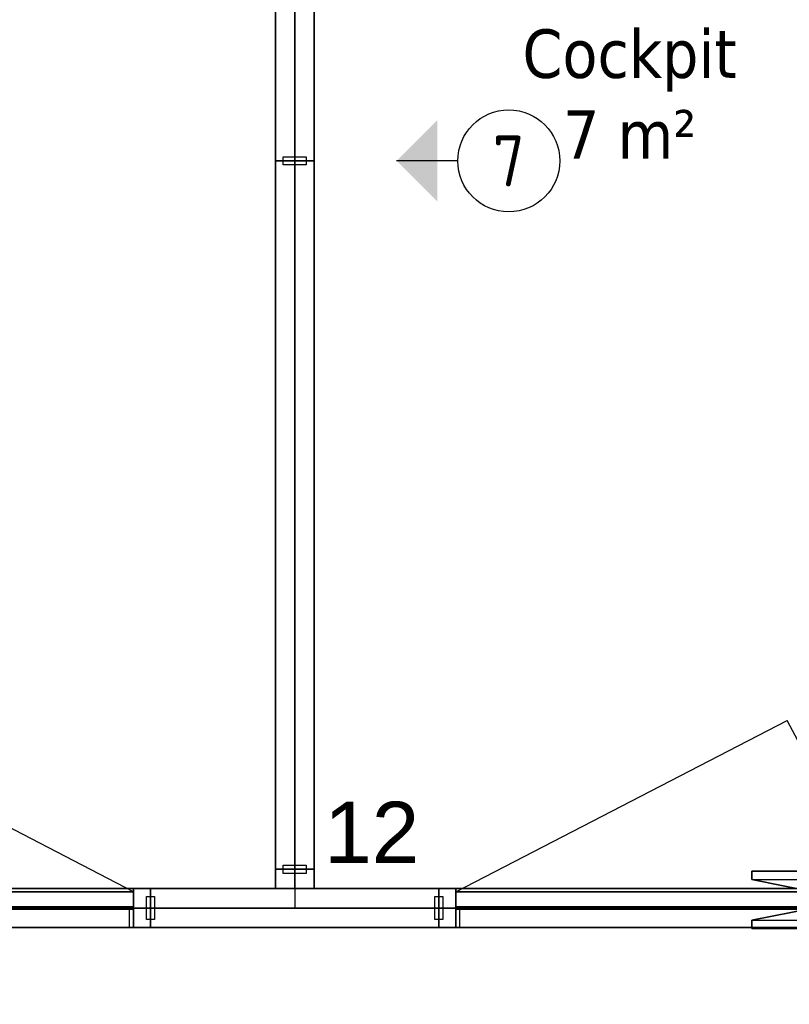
# Model space of a CAD drawing. Extents: x 3176 to 58266, y 1852 to 38199.
# Tile 140 of 256: x 29509 to 31397, y 31925 to 34341. Entities that reach past the tile are written whole.
import ezdxf
from ezdxf.enums import TextEntityAlignment as Align

# ---------------------------------------------------------------- set-up
doc = ezdxf.new("R2010")
doc.units = 0
doc.header["$LTSCALE"] = 50
doc.header["$PDSIZE"] = -5
doc.linetypes.add('HIDDEN2', pattern=[4.7625, 3.175, -1.5875])
doc.layers.get('0').update_dxf_attribs({"linetype": 'CONTINUOUS'})
doc.layers.get('DEFPOINTS').update_dxf_attribs({"linetype": 'CONTINUOUS'})
for name, color, linetype in [('AS-A38--_F----5', 2, 'CONTINUOUS'), ('AS-A38--_F---4-', 9, 'CONTINUOUS'), ('AS-I38-E_F----5_Deuren', 7, 'CONTINUOUS'), ('AS-I38-M_F----5_Deurmodulen', 7, 'CONTINUOUS'), ('AS-I38-M_F----5_Muuraansluitingen', 7, 'CONTINUOUS'), ('AS-I38-M_F----5_Wandmodulen', 7, 'CONTINUOUS'), ('AS-L32--_F----5', 84, 'CONTINUOUS'), ('AS-L32--_F---4-', 84, 'CONTINUOUS'), ('AS-L32--_F-23--', 84, 'CONTINUOUS'), ('AS-L32--_F123--', 84, 'CONTINUOUS'), ('AS-L38--', 7, 'CONTINUOUS'), ('AS-L38--_F----5', 7, 'CONTINUOUS'), ('AS-L38--_F---4-', 7, 'CONTINUOUS'), ('AS-L38--_F-23--', 3, 'CONTINUOUS'), ('AS-L38--_F1----', 2, 'CONTINUOUS'), ('AS-L38--_F1-----', 2, 'CONTINUOUS'), ('AS-L38--_F123--', 7, 'CONTINUOUS'), ('AS-M38--_F123--_Wandlengte', 1, 'CONTINUOUS'), ('AS-T38--_F----5', 7, 'CONTINUOUS'), ('AS-T38--_F-23--', 7, 'CONTINUOUS'), ('IWTEKST', 2, 'CONTINUOUS')]:
    doc.layers.add(name, color=color, linetype=linetype)
doc.layers.add('AS-I38-1_F----5', color=2, linetype='CONTINUOUS', plot=False)
doc.layers.add('IWHARTWAND', color=6, linetype='CONTINUOUS', plot=False)
doc.layers.add('Onderlegger 1e verdieping$0$A-AREA-IDEN', color=8, linetype='CONTINUOUS', lineweight=18)
doc.styles.add('Onderlegger 1e verdieping$0$Tahoma_1', font='TAHOMA.TTF', dxfattribs={"height": 238.040123})
doc.styles.get("Standard").update_dxf_attribs({"font": 'isocp.shx'})
doc.dimstyles.new('CWall_F2_Wandlengte', dxfattribs={"dimscale": 50, "dimtxt": 2.5, "dimasz": 2, "dimexe": 1, "dimexo": 1, "dimgap": 0.5, "dimtad": 1, "dimdec": 0, "dimdsep": 46, "dimtxsty": 'Standard', "dimcen": 2.5, "dimclrt": 2, "dimadec": 0, "dimazin": 0, "dimtfac": 1, "dimtdec": 0, "dimtix": 1, "dimtmove": 2, "dimatfit": 0, "dimfxl": 0, "dimtolj": 1, "dimtzin": 0, "dimarcsym": 0})
pattern_1 = [(0, (869, 1360), (31.75, 31.75), [15.875, -47.625]), (90, (876.938, 1352.062), (-31.75, 31.75), [15.875, -47.625])]
pattern_2 = [(0, (822.5, 1360), (31.75, 31.75), [15.875, -47.625]), (90, (830.438, 1352.062), (-31.75, 31.75), [15.875, -47.625])]

# ---------------------------------------------------------------- blocks, each defined once
blk = doc.blocks.new('Onderlegger 1e verdieping')
at = {"layer": 'Onderlegger 1e verdieping$0$A-AREA-IDEN', "insert": (31005.1, 34316.9), "char_height": 119.02, "width": 631.5, "attachment_point": 2, "line_spacing_factor": 1.000232, "style": 'Onderlegger 1e verdieping$0$Tahoma_1'}
blk.add_mtext('Cockpit\\P7 m²', dxfattribs=at)
blk = doc.blocks.new('WandNr5o_CTA01')
at = {"layer": 'AS-T38--_F----5', "color": 0, "linetype": 'ByBlock'}
blk.add_circle((0, -18), 2.5, dxfattribs=at)
blk.add_attdef('WANDNR', text='', height=2.5, dxfattribs=at).set_placement((0, -18), align=Align.MIDDLE)
blk = doc.blocks.new('WandNr2-_CTA01')
at = {"layer": 'AS-T38--_F-23--', "color": 0, "linetype": 'ByBlock'}
blk.add_line((0, -5), (0, -2), dxfattribs=at)
blk.add_circle((0, -7.5), 2.5, dxfattribs=at)
blk.add_solid([(0, -2), (2, -4), (-2, -4)], dxfattribs=at)
blk.add_attdef('WANDNR', text='', height=2.5, dxfattribs=at).set_placement((0, -7.5), align=Align.MIDDLE)
blk = doc.blocks.new('Q0WDSTL-_CTA01')
at = {"layer": 'AS-L38--_F-23--'}
for p, q in [((0, 0.3), (0, 0.5)), ((0, -0.3), (0, -0.5))]:
    blk.add_line(p, q, dxfattribs=at)
at = {"layer": 'AS-L38--_F-23--', "color": 1}
blk.add_lwpolyline([(0, 0.3), (1, 0.3), (1, -0.3), (0, -0.3)], dxfattribs=at)
at = {"layer": 'AS-L38--_F1-----'}
blk.add_lwpolyline([(0, 0.5), (0, -0.5)], dxfattribs=at)
blk = doc.blocks.new('QSRT16--_CTA01')
at = {"layer": 'AS-L38--_F----5', "linetype": 'HIDDEN2'}
blk.add_line((0, 0), (0, 0, 2700), dxfattribs=at)
at = {"layer": 'AS-L38--_F----5', "invisible_edges": 4}
for points in [[(47.5, 0), (47.5, 0, 60), (95, 0, 60), (95, 0)], [(47.5, 0, 2660), (47.5, 0, 2700), (95, 0, 2700), (95, 0, 2660)]]:
    blk.add_3dface(points, dxfattribs=at)
at = {"layer": 'AS-L38--_F----5'}
blk.add_3dface([(47.5, 0, 60), (47.5, 0, 2660), (95, 0, 2660), (95, 0, 60)], dxfattribs=at)
at = {"layer": 'AS-L38--_F---4-', "invisible_edges": 4}
for points in [[(95, 47.5), (95, 47.5, 60), (47.5, 47.5, 60), (47.5, 47.5)], [(95, 47.5, 2660), (95, 47.5, 2700), (47.5, 47.5, 2700), (47.5, 47.5, 2660)], [(47.5, -47.5), (47.5, -47.5, 60), (95, -47.5, 60), (95, -47.5)], [(47.5, -47.5, 2660), (47.5, -47.5, 2700), (95, -47.5, 2700), (95, -47.5, 2660)]]:
    blk.add_3dface(points, dxfattribs=at)
at = {"layer": 'AS-L38--_F---4-'}
for points in [[(95, 47.5, 60), (95, 47.5, 2660), (47.5, 47.5, 2660), (47.5, 47.5, 60)], [(47.5, 47.5), (47.5, 47.5, 60), (47.5, -47.5, 60), (47.5, -47.5)], [(47.5, 47.5, 60), (47.5, 47.5, 2660), (47.5, -47.5, 2660), (47.5, -47.5, 60)], [(47.5, 47.5, 2660), (47.5, 47.5, 2700), (47.5, -47.5, 2700), (47.5, -47.5, 2660)], [(95, 47.5, 2700), (47.5, 47.5, 2700), (47.5, -47.5, 2700), (95, -47.5, 2700)], [(47.5, -47.5, 60), (47.5, -47.5, 2660), (95, -47.5, 2660), (95, -47.5, 60)]]:
    blk.add_3dface(points, dxfattribs=at)
at = {"layer": 'AS-L38--_F123--'}
blk.add_lwpolyline([(95, 47.5), (47.5, 47.5), (47.5, -47.5), (95, -47.5)], dxfattribs=at)
at = {"layer": 'DEFPOINTS'}
blk.add_point((0, 0, 2700), dxfattribs=at)
at = {"layer": 'AS-L38--', "xscale": 10, "yscale": 95, "zscale": 10, "rotation": 180}
blk.add_blockref('Q0WDSTL-_CTA01', (95, 0), dxfattribs=at)
at = {"layer": 'AS-I38-M_F----5_Muuraansluitingen', "extrusion": (0, -1, 0)}
blk.add_text('D12', height=125, rotation=90, dxfattribs=at).set_placement((0, 2750), align=Align.MIDDLE_LEFT)
blk = doc.blocks.new('BvnAans-_CTA01')
at = {"layer": 'AS-L38--_F----5', "color": 0, "invisible_edges": 10}
blk.add_3dface([(0, 0), (1, 0), (1, 0, 1), (0, 0, 1)], dxfattribs=at)
at = {"layer": 'AS-L38--_F---4-', "invisible_edges": 10}
for points in [[(0, 0.5), (1, 0.5), (1, 0.5, 1), (0, 0.5, 1)], [(0, -0.5), (1, -0.5), (1, -0.5, 1), (0, -0.5, 1)]]:
    blk.add_3dface(points, dxfattribs=at)
at = {"layer": 'AS-L38--_F---4-'}
blk.add_3dface([(0, -0.5, 1), (0, 0.5, 1), (1, 0.5, 1), (1, -0.5, 1)], dxfattribs=at)
blk = doc.blocks.new('OndrAans_CTA01')
at = {"layer": 'AS-L38--_F----5', "color": 0, "invisible_edges": 10}
blk.add_3dface([(0, 0), (1, 0), (1, 0, 1), (0, 0, 1)], dxfattribs=at)
at = {"layer": 'AS-L38--_F---4-', "invisible_edges": 10}
for points in [[(0, 0.5), (1, 0.5), (1, 0.5, 1), (0, 0.5, 1)], [(0, -0.5), (1, -0.5), (1, -0.5, 1), (0, -0.5, 1)]]:
    blk.add_3dface(points, dxfattribs=at)
at = {"layer": 'AS-L38--_F123--', "color": 0}
blk.add_3dface([(0, -0.5), (1, -0.5), (1, 0.5), (0, 0.5)], dxfattribs=at)
blk = doc.blocks.new('D1------_CTA01')
at = {"layer": 'AS-L38--_F----5', "color": 0}
blk.add_3dface([(0, 0), (1, 0), (1, 0, 1), (0, 0, 1)], dxfattribs=at)
at = {"layer": 'AS-L38--_F---4-'}
for points in [[(0, 0.5), (1, 0.5), (1, 0.5, 1), (0, 0.5, 1)], [(0, -0.5), (1, -0.5), (1, -0.5, 1), (0, -0.5, 1)]]:
    blk.add_3dface(points, dxfattribs=at)
blk = doc.blocks.new('QWND108-_CTA01')
at = {"layer": 'DEFPOINTS'}
blk.add_point((0, 0, 2700), dxfattribs=at)
at = {"layer": 'AS-L38--', "yscale": 95}
for name, p, xscale, zscale in [('BvnAans-_CTA01', (0, 0, 2660), 707, 40), ('OndrAans_CTA01', (0, 0), 707, 60), ('Q0WDSTL-_CTA01', (0, 0), 10, 10), ('D1------_CTA01', (0, 0, 1780), 707, 880), ('D1------_CTA01', (0, 0, 940), 707, 840), ('D1------_CTA01', (0, 0, 60), 707, 880)]:
    blk.add_blockref(name, p, dxfattribs=dict(at, xscale=xscale, zscale=zscale))
at = {"layer": 'AS-L38--', "xscale": 10, "yscale": 95, "zscale": 10, "rotation": 180}
blk.add_blockref('Q0WDSTL-_CTA01', (707, 0), dxfattribs=at)
at = {"layer": 'AS-I38-1_F----5', "extrusion": (0, -1, 0)}
blk.add_text('3', height=90, dxfattribs=at).set_placement((40, 130))
at = {"layer": 'AS-I38-M_F----5_Wandmodulen', "extrusion": (0, -1, 0)}
blk.add_text('AH', height=125, rotation=90, dxfattribs=at).set_placement((353.5, 2750), align=Align.MIDDLE_LEFT)
blk = doc.blocks.new('3ADRDRP-_CTA01')
at = {"layer": 'AS-L38--_F----5', "color": 0}
blk.add_3dface([(0, 0), (1, 0), (1, 0, 1), (0, 0, 1)], dxfattribs=at)
at = {"layer": 'AS-L38--_F---4-'}
mesh = blk.add_polymesh((6, 3), dxfattribs=at)
for k, corner in enumerate([(1, -0.5, 1), (1, -0.5), (1, -0.5), (0, -0.5, 1), (0, -0.5), (0, -0.5), (0, 0.5, 1), (0, 0.5), (0, -0.5), (1, 0.5, 1), (1, 0.5), (1, -0.5), (1, 0.5, 1), (1, 0.5, 1), (1, -0.5, 1), (0, 0.5, 1), (0, 0.5, 1), (0, -0.5, 1)]):
    mesh.set_mesh_vertex(divmod(k, 3), corner)
blk = doc.blocks.new('Q0DRSTL-_CTA01')
at = {"layer": 'AS-L38--_F----5', "color": 0}
blk.add_3dface([(0, 0), (1, 0), (1, 0, 1), (0, 0, 1)], dxfattribs=at)
at = {"layer": 'AS-L38--_F-23--', "color": 0}
for p, q in [((0, 0.5), (0, 0.3)), ((1, 0.5), (1, 0)), ((1, 0), (1.25, 0)), ((0, -0.5), (0, -0.3))]:
    blk.add_line(p, q, dxfattribs=at)
for points in [[(1, 0.5), (0, 0.5)], [(0, -0.5), (1.25, -0.5), (1.25, 0)]]:
    blk.add_lwpolyline(points, dxfattribs=at)
at = {"layer": 'AS-L38--_F1----', "color": 0}
blk.add_lwpolyline([(0, -0.5), (1, -0.5), (1, 0.5), (0, 0.5)], close=True, dxfattribs=at)
at = {"layer": 'AS-L38--_F---4-'}
mesh = blk.add_polymesh((6, 3), dxfattribs=at)
for k, corner in enumerate([(1, -0.5, 1), (1, -0.5), (1, -0.5), (0, -0.5, 1), (0, -0.5), (0, -0.5), (0, 0.5, 1), (0, 0.5), (0, -0.5), (1, 0.5, 1), (1, 0.5), (1, -0.5), (1, 0.5, 1), (1, 0.5, 1), (1, -0.5, 1), (0, 0.5, 1), (0, 0.5, 1), (0, -0.5, 1)]):
    mesh.set_mesh_vertex(divmod(k, 3), corner)
blk = doc.blocks.new('ddch1---_CTA01')
at = {"layer": 'AS-L32--_F----5', "color": 1}
for p, q in [((0, 0.075), (1, 0.075, 0.5)), ((1, 0.075, 0.5), (0, 0.075, 1))]:
    blk.add_line(p, q, dxfattribs=at)
at = {"layer": 'AS-L32--_F----5', "color": 1, "linetype": 'HIDDEN2'}
for p, q in [((0, -0.075), (1, -0.075, 0.5)), ((1, -0.075, 0.5), (0, -0.075, 1))]:
    blk.add_line(p, q, dxfattribs=at)
at = {"layer": 'AS-L32--_F----5'}
blk.add_3dface([(0, 0), (0, 0, 1), (1, 0, 1), (1, 0)], dxfattribs=at)
at = {"layer": 'AS-L32--_F---4-'}
for points in [[(0, 1), (0, 1, 1), (1, 1, 1), (1, 1)], [(0, 1), (0, 0), (0, 0, 1), (0, 1, 1)], [(0, 0, 1), (0, 1, 1), (1, 1, 1), (1, 0, 1)], [(1, 1, 1), (1, 0, 1), (1, 0), (1, 1)], [(0, 0), (0, 0, 1), (1, 0, 1), (1, 0)]]:
    blk.add_3dface(points, dxfattribs=at)
at = {"layer": 'AS-L32--_F123--', "color": 1}
blk.add_line((0, 1), (0.8776, 11.4994), dxfattribs=at)
at = {"layer": 'AS-L32--_F123--'}
for p, q in [((1, 1), (0, 1)), ((0, 1), (0, 0)), ((1, 0), (1, 1)), ((0, 0), (1, 0))]:
    blk.add_line(p, q, dxfattribs=at)
at = {"layer": 'AS-L32--_F123--', "color": 1}
blk.add_ellipse((0, 1), major_axis=(0, 21.9), ratio=0.045662, start_param=-1.570796, end_param=-1.070796, dxfattribs=at)
at = {"layer": 'DEFPOINTS'}
blk.add_point((0, 0), dxfattribs=at)
blk.add_point((0, 0), dxfattribs=at)
blk = doc.blocks.new('KlnkRcht_CTA01')
at = {"layer": 'AS-L32--_F----5'}
blk.add_polyline3d([(-0.5, 0, -0.5), (0.5, 0, -0.5), (0.5, 0, 0.5), (-0.5, 0, 0.5)], close=True, dxfattribs=at)
at = {"layer": 'AS-L32--_F-23--'}
for p, q in [((0.3, -0.6, -0.5), (0.3, 0, -0.5)), ((0.5, 0, -0.5), (0.5, -1, -0.5)), ((-0.5, -1, -0.5), (-0.5, -0.6, -0.5)), ((-0.5, -0.6, -0.5), (0.3, -0.6, -0.5)), ((0.5, -1, -0.5), (-0.5, -1, -0.5))]:
    blk.add_line(p, q, dxfattribs=at)
at = {"layer": 'AS-L32--_F---4-'}
mesh = blk.add_polyface(dxfattribs=at)
corners = [(0.5, 0, -0.5), (0.5, -1, -0.5), (-0.5, -1, -0.5), (-0.5, -0.6, -0.5), (0.3, -0.6, -0.5), (0.3, 0, -0.5), (0.5, 0, 0.5), (0.5, -1, 0.5), (-0.5, -1, 0.5), (-0.5, -0.6, 0.5), (0.3, -0.6, 0.5), (0.3, 0, 0.5)]
mesh.append_faces([[corners[k] for k in face] for face in [(0, 1, 7, 6), (1, 2, 8, 7), (2, 3, 9, 8)]])
mesh.append_faces([[corners[k] for k in face] for face in [(6, 10, 11)]], dxfattribs={"vtx0": -1})
mesh.append_faces([[corners[k] for k in face] for face in [(6, 9, 10)]], dxfattribs={"vtx0": -1, "vtx2": -1})
mesh.append_faces([[corners[k] for k in face] for face in [(6, 7, 8, 9)]], dxfattribs={"vtx3": -1})
blk = doc.blocks.new('QDR-6---_CTA01')
at = {"layer": 'DEFPOINTS'}
blk.add_point((0, 0, 2700), dxfattribs=at)
at = {"layer": 'AS-L38--'}
for name, p, xscale, yscale, zscale in [('ddch1---_CTA01', (41.5, 0, 10), 926, 40, 2585), ('KlnkRcht_CTA01', (842.5, 40, 1050), 150, -50, 20), ('BvnAans-_CTA01', (0, 0, 2660), 1013, 95, 40), ('Q0WDSTL-_CTA01', (0, 0), 10, 95, 10), ('3ADRDRP-_CTA01', (0, 0, 2595), 1013, 95, 65), ('Q0DRSTL-_CTA01', (0, 0), 41.5, 95, 2595), ('Q0DRSTL-_CTA01', (1013, 0), -41.5, 95, 2595), ('KlnkRcht_CTA01', (842.5, 0, 1050), 150, 50, 20)]:
    blk.add_blockref(name, p, dxfattribs=dict(at, xscale=xscale, yscale=yscale, zscale=zscale))
at = {"layer": 'AS-L38--', "xscale": 10, "yscale": 95, "zscale": 10, "rotation": 180}
blk.add_blockref('Q0WDSTL-_CTA01', (1013, 0), dxfattribs=at)
at = {"layer": 'AS-I38-E_F----5_Deuren', "extrusion": (0, -1, 0)}
blk.add_text('926x2585', height=90, dxfattribs=at).set_placement((959, 175), align=Align.BOTTOM_RIGHT)
at = {"layer": 'AS-I38-M_F----5_Deurmodulen', "extrusion": (0, -1, 0)}
blk.add_text('DA', height=125, rotation=90, dxfattribs=at).set_placement((506.5, 2750), align=Align.MIDDLE_LEFT)
blk = doc.blocks.new('QDR-7---_CTA01')
at = {"layer": 'DEFPOINTS'}
blk.add_point((0, 0, 2700), dxfattribs=at)
at = {"layer": 'AS-L38--'}
for name, p, xscale, yscale, zscale in [('ddch1---_CTA01', (971.5, 0, 10), -926, 40, 2585), ('KlnkRcht_CTA01', (170.5, 40, 1050), -150, -50, 20), ('BvnAans-_CTA01', (0, 0, 2660), 1013, 95, 40), ('Q0WDSTL-_CTA01', (0, 0), 10, 95, 10), ('3ADRDRP-_CTA01', (0, 0, 2595), 1013, 95, 65), ('Q0DRSTL-_CTA01', (0, 0), 41.5, 95, 2595), ('Q0DRSTL-_CTA01', (1013, 0), -41.5, 95, 2595), ('KlnkRcht_CTA01', (170.5, 0, 1050), -150, 50, 20)]:
    blk.add_blockref(name, p, dxfattribs=dict(at, xscale=xscale, yscale=yscale, zscale=zscale))
at = {"layer": 'AS-L38--', "xscale": 10, "yscale": 95, "zscale": 10, "rotation": 180}
blk.add_blockref('Q0WDSTL-_CTA01', (1013, 0), dxfattribs=at)
at = {"layer": 'AS-I38-E_F----5_Deuren', "extrusion": (0, -1, 0)}
blk.add_text('926x2585', height=90, dxfattribs=at).set_placement((95.5, 175), align=Align.BOTTOM_LEFT)
at = {"layer": 'AS-I38-M_F----5_Deurmodulen', "extrusion": (0, -1, 0)}
blk.add_text('DA', height=125, rotation=90, dxfattribs=at).set_placement((506.5, 2750), align=Align.MIDDLE_LEFT)
blk = doc.blocks.new('QWND35--_CTA01')
at = {"layer": 'AS-A38--_F----5', "extrusion": (0, -1, 0)}
h = blk.add_hatch(dxfattribs=at)
h.set_pattern_fill('CROSS', color=256, scale=5, style=0)
h.set_pattern_definition(pattern_1)
h.paths.add_polyline_path([(0, 940), (1738, 940), (1738, 1780), (0, 1780)])
at = {"layer": 'AS-A38--_F---4-', "extrusion": (0, -1, 0)}
h = blk.add_hatch(dxfattribs=at)
h.set_pattern_fill('CROSS', color=256, scale=5, style=0)
h.set_pattern_definition(pattern_1)
h.paths.add_polyline_path([(0, 940), (1738, 940), (1738, 1780), (0, 1780)])
h = blk.add_hatch(dxfattribs=at)
h.set_pattern_fill('CROSS', color=256, scale=5, style=0)
h.set_pattern_definition(pattern_1)
h.paths.add_polyline_path([(0, 940), (1738, 940), (1738, 1780), (0, 1780)])
at = {"layer": 'DEFPOINTS'}
blk.add_point((0, 0, 2700), dxfattribs=at)
at = {"layer": 'AS-L38--', "yscale": 95}
for name, p, xscale, zscale in [('BvnAans-_CTA01', (0, 0, 2660), 1738, 40), ('OndrAans_CTA01', (0, 0), 1738, 60), ('Q0WDSTL-_CTA01', (0, 0), 10, 10), ('D1------_CTA01', (0, 0, 1780), 1738, 880), ('D1------_CTA01', (0, 0, 940), 1738, 840), ('D1------_CTA01', (0, 0, 60), 1738, 880)]:
    blk.add_blockref(name, p, dxfattribs=dict(at, xscale=xscale, zscale=zscale))
at = {"layer": 'AS-L38--', "xscale": 10, "yscale": 95, "zscale": 10, "rotation": 180}
blk.add_blockref('Q0WDSTL-_CTA01', (1738, 0), dxfattribs=at)
at = {"layer": 'AS-I38-1_F----5', "extrusion": (0, -1, 0)}
blk.add_text('1', height=90, dxfattribs=at).set_placement((40, 130))
at = {"layer": 'AS-I38-M_F----5_Wandmodulen', "extrusion": (0, -1, 0)}
blk.add_text('AH-Z1', height=125, rotation=90, dxfattribs=at).set_placement((869, 2750), align=Align.MIDDLE_LEFT)
blk = doc.blocks.new('*D324')
at = {"layer": 'AS-M38--_F123--_Wandlengte', "color": 0, "lineweight": -2}
for p, q in [((28350.6, 32111.2), (28350.6, 31223.6)), ((31905.6, 32111.2), (31905.6, 31223.6)), ((28450.6, 31273.6), (31805.6, 31273.6))]:
    blk.add_line(p, q, dxfattribs=at)
at = {"layer": 'AS-M38--_F123--_Wandlengte', "color": 0}
for points in [[(28450.6, 31290.3), (28450.6, 31257), (28350.6, 31273.6)], [(31805.6, 31290.3), (31805.6, 31257), (31905.6, 31273.6)]]:
    blk.add_solid(points, dxfattribs=at)
at = {"layer": 'DEFPOINTS', "color": 0}
for p in [(28350.6, 32161.2), (31905.6, 32161.2), (31905.6, 31273.6)]:
    blk.add_point(p, dxfattribs=at)
at = {"layer": 'AS-M38--_F123--_Wandlengte', "color": 2, "insert": (30128.1, 31361.1), "char_height": 125, "attachment_point": 5}
blk.add_mtext('\\A1;3555', dxfattribs=at)
blk = doc.blocks.new('QWND54--_CTA01')
at = {"layer": 'AS-A38--_F----5', "extrusion": (0, -1, 0)}
h = blk.add_hatch(dxfattribs=at)
h.set_pattern_fill('CROSS', color=256, scale=5, style=0)
h.set_pattern_definition(pattern_2)
h.paths.add_polyline_path([(0, 940), (1645, 940), (1645, 1780), (0, 1780)])
at = {"layer": 'AS-A38--_F---4-', "extrusion": (0, -1, 0)}
h = blk.add_hatch(dxfattribs=at)
h.set_pattern_fill('CROSS', color=256, scale=5, style=0)
h.set_pattern_definition(pattern_2)
h.paths.add_polyline_path([(0, 940), (1645, 940), (1645, 1780), (0, 1780)])
h = blk.add_hatch(dxfattribs=at)
h.set_pattern_fill('CROSS', color=256, scale=5, style=0)
h.set_pattern_definition(pattern_2)
h.paths.add_polyline_path([(0, 940), (1645, 940), (1645, 1780), (0, 1780)])
at = {"layer": 'DEFPOINTS'}
blk.add_point((0, 0, 2700), dxfattribs=at)
at = {"layer": 'AS-L38--', "yscale": 95}
for name, p, xscale, zscale in [('BvnAans-_CTA01', (0, 0, 2660), 1645, 40), ('OndrAans_CTA01', (0, 0), 1645, 60), ('Q0WDSTL-_CTA01', (0, 0), 10, 10), ('D1------_CTA01', (0, 0, 1780), 1645, 880), ('D1------_CTA01', (0, 0, 940), 1645, 840), ('D1------_CTA01', (0, 0, 60), 1645, 880)]:
    blk.add_blockref(name, p, dxfattribs=dict(at, xscale=xscale, zscale=zscale))
at = {"layer": 'AS-I38-1_F----5', "extrusion": (0, -1, 0)}
blk.add_text('98', height=90, dxfattribs=at).set_placement((40, 130))

msp = doc.modelspace()

# ---------------------------------------------------------------- linework, layer by layer
at = {"layer": 'IWHARTWAND'}
for p, q in [((30183.6, 35617.2), (30183.6, 32161.2)), ((28350.6, 32161.2), (31907.6, 32161.2))]:
    msp.add_line(p, q, dxfattribs=at)

# ---------------------------------------------------------------- block references
msp.add_blockref('Onderlegger 1e verdieping', (0, 0))
at = {"layer": 'AS-L38--', "rotation": 89.99999999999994}
for name, p in [('QWND54--_CTA01', (30183.6, 33994.2)), ('QWND35--_CTA01', (30183.6, 32256.2)), ('QSRT16--_CTA01', (30183.6, 32161.2))]:
    msp.add_blockref(name, p, dxfattribs=at)
at = {"layer": 'AS-L38--'}
ref = msp.add_blockref('WandNr2-_CTA01', (30333.6, 33994.2), dxfattribs=dict(at, xscale=50, yscale=50, zscale=50, rotation=90))
ref.add_attrib('WANDNR', '7', dxfattribs={"layer": 'AS-T38--_F-23--', "color": 0, "linetype": 'ByBlock', "height": 125}).set_placement((30708.6, 33994.2), align=Align.MIDDLE)
at = {"layer": 'AS-L38--', "extrusion": (1, 0, 0)}
ref = msp.add_blockref('WandNr5o_CTA01', (33889.2, -100, 30183.6), dxfattribs=dict(at, xscale=50, yscale=50, zscale=50))
ref.add_attrib('WANDNR', '7', dxfattribs={"layer": 'AS-T38--_F----5', "color": 0, "linetype": 'ByBlock', "extrusion": (1, 0, 0), "height": 125}).set_placement((33889.2, -1000, 30183.6), align=Align.MIDDLE)
at = {"layer": 'AS-L38--'}
for name, p in [('QDR-7---_CTA01', (28817.1, 32161.2)), ('QDR-6---_CTA01', (30537.1, 32161.2)), ('QWND108-_CTA01', (29830.1, 32161.2))]:
    msp.add_blockref(name, p, dxfattribs=at)
at = {"layer": 'AS-L38--', "extrusion": (0, -1, 0)}
ref = msp.add_blockref('WandNr5o_CTA01', (30176.6, -100, -32161.2), dxfattribs=dict(at, xscale=50, yscale=50, zscale=50))
ref.add_attrib('WANDNR', '6', dxfattribs={"layer": 'AS-T38--_F----5', "color": 0, "linetype": 'ByBlock', "extrusion": (0, -1, 0), "height": 125}).set_placement((30176.6, -1000, -32161.2), align=Align.MIDDLE)

# ---------------------------------------------------------------- texts
at = {"layer": 'IWTEKST', "insert": (30256.1, 32421.9, 120), "char_height": 150, "width": 3405, "attachment_point": 1}
msp.add_mtext('{\\fArial|b0|i0|c0|p34;12}', dxfattribs=at)

# ---------------------------------------------------------------- dimensions: what is measured, and where the dimension line sits
at = {"layer": 'AS-M38--_F123--_Wandlengte'}
dim = msp.add_aligned_dim(p1=(28350.6, 32161.2), p2=(31905.6, 32161.2), distance=-887.6, dimstyle='CWall_F2_Wandlengte', dxfattribs=at)
dim.commit()
dim.dimension.update_dxf_attribs({"geometry": '*D324', "text_midpoint": (30128.1, 31361.1)})

doc.saveas('drawing.dxf')
